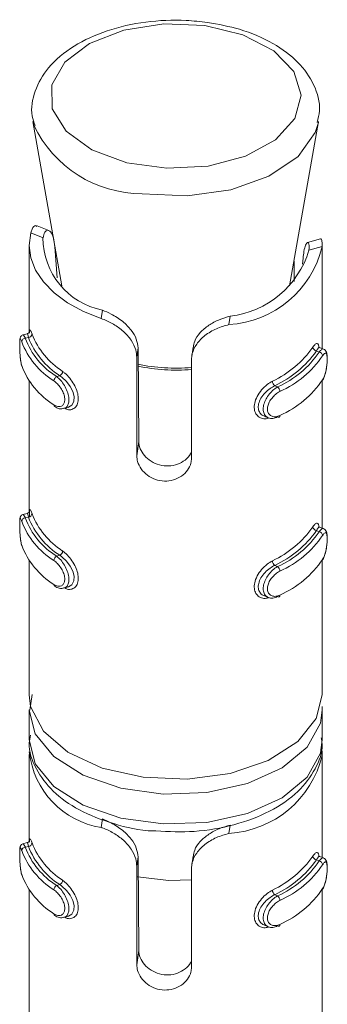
# Model space of a CAD drawing. Header units: millimetres. Extents: x -136 to 1613, y -2821 to -510.
# Tile 6 of 69: x 380 to 388, y -2065 to -2039. Entities that reach past the tile are written whole.
import ezdxf

# ---------------------------------------------------------------- set-up
doc = ezdxf.new("R2010")
doc.units = ezdxf.units.MM

msp = doc.modelspace()

# ---------------------------------------------------------------- linework, layer by layer
at = {"color": 7, "linetype": 'Continuous', "lineweight": 15}
for p, q in [((380.356, -2041.345), (381.144, -2045.828)), ((380.377, -2041.444), (380.356, -2041.345)), ((387.364, -2045.828), (388.153, -2041.345)), ((380.791, -2044.32), (380.469, -2044.192)), ((380.3, -2044.385), (380.631, -2044.517)), ((388.203, -2044.55), (387.853, -2044.646)), ((380.254, -2044.733), (380.254, -2047.097)), ((381.015, -2045.606), (380.955, -2044.761)), ((388.254, -2044.757), (387.891, -2044.856)), ((388.254, -2047.538), (388.254, -2044.737)), ((387.731, -2045.077), (387.718, -2045.233)), ((387.483, -2045.153), (387.483, -2045.707)), ((382.22, -2046.722), (382.252, -2046.49)), ((385.708, -2046.885), (385.741, -2046.653)), ((380.202, -2047.135), (380.083, -2047.168)), ((380.233, -2047.237), (380.149, -2047.26)), ((383.189, -2047.776), (383.225, -2047.524)), ((383.225, -2047.524), (383.244, -2050.075)), ((384.726, -2047.504), (384.691, -2047.752)), ((388.291, -2047.553), (388.182, -2047.509)), ((383.189, -2050.466), (383.189, -2047.776)), ((388.094, -2047.604), (388.171, -2047.635)), ((384.685, -2047.846), (384.685, -2050.536)), ((381.09, -2048.28), (381.006, -2048.303)), ((380.254, -2048.419), (380.254, -2051.996)), ((386.958, -2048.554), (387.035, -2048.585)), ((388.254, -2052.437), (388.254, -2048.407)), ((381.204, -2049.175), (381.323, -2049.143)), ((386.675, -2049.388), (386.784, -2049.432)), ((383.189, -2050.466), (383.244, -2050.075)), ((380.202, -2052.034), (380.083, -2052.067)), ((380.233, -2052.136), (380.149, -2052.159)), ((388.094, -2052.503), (388.171, -2052.534)), ((388.291, -2052.452), (388.182, -2052.408)), ((380.254, -2053.319), (380.254, -2056.982)), ((381.09, -2053.179), (381.006, -2053.202)), ((388.254, -2056.982), (388.254, -2053.306)), ((386.958, -2053.453), (387.035, -2053.484)), ((381.204, -2054.075), (381.323, -2054.042)), ((386.675, -2054.287), (386.784, -2054.331)), ((380.333, -2056.979), (380.269, -2057.403)), ((380.254, -2057.39), (380.254, -2058.206)), ((388.252, -2057.307), (388.254, -2057.39)), ((388.254, -2058.206), (388.254, -2057.39)), ((380.254, -2058.615), (380.254, -2060.978)), ((388.254, -2061.419), (388.254, -2058.619)), ((382.22, -2060.603), (382.252, -2060.371)), ((385.708, -2060.766), (385.741, -2060.535)), ((380.202, -2061.016), (380.083, -2061.049)), ((380.233, -2061.118), (380.149, -2061.141)), ((383.189, -2061.657), (383.225, -2061.405)), ((383.225, -2061.405), (383.244, -2063.956)), ((384.726, -2061.385), (384.691, -2061.633)), ((388.094, -2061.485), (388.171, -2061.516)), ((388.291, -2061.434), (388.182, -2061.39)), ((383.189, -2064.347), (383.189, -2061.657)), ((384.685, -2061.727), (384.685, -2064.417)), ((381.09, -2062.161), (381.006, -2062.184)), ((388.254, -2066.318), (388.254, -2062.288)), ((380.254, -2062.301), (380.254, -2065.878)), ((386.958, -2062.435), (387.035, -2062.466)), ((381.204, -2063.056), (381.323, -2063.024)), ((386.675, -2063.269), (386.784, -2063.313)), ((383.189, -2064.347), (383.244, -2063.956))]:
    msp.add_line(p, q, dxfattribs=at)
at = {"color": 7, "linetype": 'Continuous', "lineweight": 15, "flags": 128}
for points in [[(385.052, -2038.729), (383.928, -2038.683), (382.839, -2038.851), (381.903, -2039.214), (381.223, -2039.732), (380.87, -2040.35), (380.885, -2041.001), (381.264, -2041.613), (381.968, -2042.122), (382.919, -2042.471), (384.015, -2042.622), (385.137, -2042.56), (386.163, -2042.291), (386.982, -2041.845), (387.506, -2041.268), (387.677, -2040.625), (387.478, -2039.985), (386.929, -2039.417), (386.09, -2038.982), (385.052, -2038.729)], [(380.3, -2044.385), (380.254, -2044.727), (380.296, -2045.068), (380.426, -2045.403), (380.64, -2045.723), (380.934, -2046.021), (381.3, -2046.29), (381.732, -2046.526), (382.22, -2046.722)], [(388.185, -2047.516), (388.162, -2047.513), (388.118, -2047.564), (388.094, -2047.604), (388.094, -2047.604), (388.094, -2047.604)], [(381.323, -2049.142), (381.42, -2049.085), (381.476, -2048.979), (381.483, -2048.849), (381.446, -2048.712), (381.374, -2048.571), (381.269, -2048.436), (381.146, -2048.32), (381.09, -2048.28), (381.09, -2048.28), (381.09, -2048.28)], [(387.1, -2049.364), (387.098, -2049.379), (387.095, -2049.392), (387.089, -2049.402), (387.08, -2049.408), (387.071, -2049.412), (387.059, -2049.412), (387.047, -2049.408), (387.035, -2049.401)], [(388.185, -2052.415), (388.162, -2052.412), (388.118, -2052.463), (388.094, -2052.503), (388.094, -2052.503), (388.094, -2052.503)], [(381.323, -2054.042), (381.42, -2053.984), (381.476, -2053.879), (381.483, -2053.749), (381.446, -2053.611), (381.374, -2053.471), (381.269, -2053.335), (381.146, -2053.219), (381.09, -2053.179), (381.09, -2053.179), (381.09, -2053.179)], [(387.1, -2054.263), (387.098, -2054.278), (387.095, -2054.291), (387.089, -2054.301), (387.08, -2054.308), (387.071, -2054.311), (387.059, -2054.311), (387.047, -2054.308), (387.035, -2054.301)], [(380.254, -2056.982), (380.294, -2057.306), (380.64, -2057.971), (381.312, -2058.546), (382.25, -2058.98), (383.369, -2059.233), (384.568, -2059.284), (385.738, -2059.126), (386.775, -2058.774), (387.584, -2058.261), (388.092, -2057.632), (388.254, -2056.982)], [(388.185, -2061.397), (388.162, -2061.394), (388.118, -2061.445), (388.094, -2061.485), (388.094, -2061.485), (388.094, -2061.485)], [(383.207, -2061.946), (384.068, -2062.049), (384.685, -2062.034)], [(381.323, -2063.024), (381.42, -2062.966), (381.476, -2062.86), (381.483, -2062.731), (381.446, -2062.593), (381.374, -2062.453), (381.269, -2062.317), (381.146, -2062.201), (381.09, -2062.161), (381.09, -2062.161), (381.09, -2062.161)], [(387.1, -2063.245), (387.098, -2063.26), (387.095, -2063.273), (387.089, -2063.283), (387.08, -2063.29), (387.071, -2063.293), (387.059, -2063.293), (387.047, -2063.29), (387.035, -2063.283)]]:
    msp.add_lwpolyline(points, dxfattribs=at)
at = {"color": 8, "linetype": 'Continuous', "lineweight": 15, "flags": 128}
for points in [[(388.148, -2041.371), (388.065, -2041.644), (387.596, -2042.298), (386.8, -2042.836), (385.755, -2043.206), (384.563, -2043.372), (383.341, -2043.316)], [(380.085, -2047.174), (380.1, -2047.174), (380.135, -2047.23), (380.149, -2047.26), (380.149, -2047.26), (380.149, -2047.26)], [(380.085, -2052.073), (380.1, -2052.073), (380.135, -2052.129), (380.149, -2052.159), (380.149, -2052.159), (380.149, -2052.159)], [(388.254, -2057.39), (388.203, -2057.759), (387.839, -2058.414), (387.157, -2058.979), (386.217, -2059.402), (385.102, -2059.646), (383.912, -2059.69), (382.753, -2059.53), (381.726, -2059.179), (380.925, -2058.67), (380.419, -2058.047), (380.254, -2057.4)], [(380.254, -2058.206), (380.419, -2058.863), (380.925, -2059.486), (381.726, -2059.996), (382.753, -2060.347), (383.912, -2060.507), (385.102, -2060.463), (386.217, -2060.218), (387.157, -2059.795), (387.839, -2059.231), (388.203, -2058.575), (388.254, -2058.206)], [(380.085, -2061.055), (380.1, -2061.055), (380.135, -2061.111), (380.149, -2061.141), (380.149, -2061.141), (380.149, -2061.141)]]:
    msp.add_lwpolyline(points, dxfattribs=at)
at = {"color": 8, "linetype": 'Continuous', "lineweight": 15}
for centre, radius, start, end in [((383.341, -2040.034), 3.282, 205.432, 269.9985), ((384.254, -2043.051), 5.076, 258.1989, 274.8618), ((384.254, -2042.988), 5.085, 258.2436, 274.8536)]:
    msp.add_arc(centre, radius, start, end, dxfattribs=at)
at = {"color": 7, "linetype": 'Continuous', "lineweight": 15}
for centre, radius, start, end in [((382.639, -2044.519), 2.009, 179.9178, 258.8845), ((385.54, -2044.097), 2.792, 273.4429, 346.3427), ((385.453, -2044.125), 2.545, 276.4828, 343.3031), ((380.153, -2047.363), 0.104, 92.57, 173.7343), ((382.108, -2046.523), 2.094, 200.5916, 238.212), ((380.227, -2047.132), 0.104, 273.1581, 353.7548), ((382.279, -2046.43), 2.199, 201.5279, 237.2756), ((382.327, -2046.356), 2.146, 201.5262, 237.2768), ((382.06, -2046.597), 2.147, 200.5905, 238.2121), ((385.705, -2045.883), 2.809, 294.9887, 324.7971), ((388.115, -2047.491), 0.115, 185.5883, 259.5923), ((385.741, -2045.944), 2.88, 294.989, 324.7964), ((385.912, -2046.087), 2.739, 294.2019, 325.5835), ((385.948, -2046.148), 2.809, 294.2022, 325.5837), ((388.152, -2047.747), 0.114, 5.6386, 80.2121), ((382.06, -2047.25), 2.147, 200.5905, 238.2121), ((381.072, -2048.43), 0.144, 117.8092, 176.7878), ((381.025, -2048.153), 0.142, 297.1242, 356.6673), ((387.055, -2048.423), 0.163, 182.1401, 233.4536), ((386.934, -2048.716), 0.165, 2.0449, 52.6787), ((385.948, -2046.802), 2.809, 294.2022, 325.5837), ((380.981, -2049.079), 0.0516, 175.3372, 235.5891), ((380.227, -2052.032), 0.104, 273.1378, 353.7602), ((382.327, -2051.256), 2.146, 201.5262, 237.2768), ((380.153, -2052.263), 0.104, 92.599, 173.7204), ((382.06, -2051.496), 2.147, 200.5905, 238.2121), ((382.108, -2051.423), 2.094, 200.5916, 238.212), ((382.279, -2051.329), 2.199, 201.5279, 237.2756), ((385.705, -2050.782), 2.809, 294.9887, 324.7971), ((385.741, -2050.843), 2.88, 294.989, 324.7964), ((385.912, -2050.986), 2.739, 294.2019, 325.5835), ((388.115, -2052.39), 0.115, 185.5827, 259.6116), ((388.152, -2052.646), 0.114, 5.6523, 80.1846), ((385.948, -2051.048), 2.809, 294.2022, 325.5837), ((382.06, -2052.149), 2.147, 200.5905, 238.2121), ((381.025, -2053.053), 0.142, 297.1074, 356.6733), ((381.073, -2053.329), 0.144, 117.8326, 176.7751), ((387.055, -2053.322), 0.163, 182.1343, 233.4686), ((385.948, -2051.701), 2.809, 294.2022, 325.5837), ((386.934, -2053.616), 0.165, 2.0568, 52.6578), ((380.981, -2053.979), 0.0517, 175.3605, 235.5426), ((382.585, -2058.289), 2.342, 186.1738, 261.0324), ((385.54, -2057.978), 2.792, 273.4429, 346.3427), ((380.153, -2061.244), 0.104, 92.5786, 173.7258), ((382.108, -2060.405), 2.094, 200.5916, 238.212), ((380.227, -2061.014), 0.104, 273.1378, 353.7602), ((382.279, -2060.311), 2.199, 201.5279, 237.2756), ((382.327, -2060.238), 2.146, 201.5262, 237.2768), ((382.06, -2060.478), 2.147, 200.5905, 238.2121), ((385.705, -2059.764), 2.809, 294.9887, 324.7971), ((385.741, -2059.825), 2.88, 294.989, 324.7964), ((388.115, -2061.372), 0.115, 185.5827, 259.6116), ((385.912, -2059.968), 2.739, 294.2019, 325.5835), ((385.948, -2060.03), 2.809, 294.2022, 325.5837), ((388.152, -2061.628), 0.114, 5.6467, 80.204), ((382.06, -2061.131), 2.147, 200.5905, 238.2121), ((381.073, -2062.311), 0.144, 117.816, 176.781), ((381.025, -2062.034), 0.142, 297.1074, 356.6733), ((385.948, -2060.683), 2.809, 294.2022, 325.5837), ((387.055, -2062.304), 0.163, 182.1343, 233.4686), ((386.934, -2062.597), 0.165, 2.051, 52.6727), ((380.981, -2062.961), 0.0516, 175.326, 235.6003)]:
    msp.add_arc(centre, radius, start, end, dxfattribs=at)
for points, knots in [([(385.121, -2038.642), (384.928, -2038.621), (384.371, -2038.56), (383.42, -2038.605), (382.358, -2038.843), (381.439, -2039.266), (380.762, -2039.832), (380.389, -2040.495), (380.274, -2041.066), (380.385, -2041.37), (380.416, -2041.456)], [0, 0, 0, 0, 0.079004, 0.228626, 0.379187, 0.531248, 0.685744, 0.819746, 0.949314, 1, 1, 1, 1]), ([(388.112, -2041.371), (388.14, -2041.266), (388.231, -2040.924), (388.056, -2040.331), (387.62, -2039.703), (386.925, -2039.188), (386.069, -2038.816), (385.418, -2038.696), (385.121, -2038.642)], [0, 0, 0, 0, 0.081732, 0.264717, 0.444898, 0.634145, 0.832974, 1, 1, 1, 1]), ([(380.3, -2044.385), (380.311, -2044.349), (380.345, -2044.243), (380.409, -2044.166), (380.452, -2044.197), (380.464, -2044.206)], [0, 0, 0, 0, 0.2772735, 0.8112457, 1, 1, 1, 1]), ([(380.955, -2044.761), (380.944, -2044.675), (380.923, -2044.503), (380.845, -2044.347), (380.756, -2044.296), (380.674, -2044.35), (380.645, -2044.461), (380.631, -2044.517)], [0, 0, 0, 0, 0.201311, 0.402869, 0.601716, 0.799287, 1, 1, 1, 1]), ([(388.206, -2044.559), (388.209, -2044.555), (388.226, -2044.535), (388.25, -2044.601), (388.253, -2044.707), (388.254, -2044.757)], [0, 0, 0, 0, 0.110813, 0.582854, 1, 1, 1, 1]), ([(387.891, -2044.856), (387.894, -2044.794), (387.899, -2044.671), (387.856, -2044.625), (387.8, -2044.702), (387.753, -2044.863), (387.737, -2045.013), (387.731, -2045.077)], [0, 0, 0, 0, 0.222581, 0.446185, 0.650787, 0.848167, 1, 1, 1, 1]), ([(383.189, -2047.776), (383.184, -2047.71), (383.171, -2047.553), (383.049, -2047.305), (382.834, -2047.062), (382.557, -2046.865), (382.344, -2046.765), (382.233, -2046.726), (382.22, -2046.722)], [0, 0, 0, 0, 0.147078, 0.351352, 0.5552972, 0.760038, 0.9713753, 1, 1, 1, 1]), ([(382.252, -2046.49), (382.332, -2046.524), (382.519, -2046.602), (382.806, -2046.787), (383.047, -2047.029), (383.196, -2047.281), (383.216, -2047.445), (383.225, -2047.524)], [0, 0, 0, 0, 0.173197, 0.407732, 0.615902, 0.813562, 1, 1, 1, 1]), ([(384.738, -2047.506), (384.745, -2047.451), (384.764, -2047.311), (384.913, -2047.099), (385.149, -2046.898), (385.441, -2046.743), (385.64, -2046.684), (385.741, -2046.653)], [0, 0, 0, 0, 0.141249, 0.357966, 0.571761, 0.78419, 1, 1, 1, 1]), ([(385.708, -2046.885), (385.593, -2046.917), (385.361, -2046.983), (385.045, -2047.17), (384.814, -2047.407), (384.7, -2047.642), (384.689, -2047.789), (384.685, -2047.846)], [0, 0, 0, 0, 0.227115, 0.454907, 0.667257, 0.872131, 1, 1, 1, 1]), ([(380.084, -2047.168), (380.082, -2047.169), (380.067, -2047.17), (380.045, -2047.186), (380.023, -2047.209), (380.011, -2047.233), (380.003, -2047.26), (379.997, -2047.304), (379.994, -2047.386), (379.995, -2047.524), (380, -2047.676), (380.014, -2047.833), (380.031, -2047.954), (380.049, -2048.005), (380.054, -2048.02)], [0, 0, 0, 0, 0.005814, 0.043097, 0.075142, 0.106564, 0.14265, 0.213764, 0.366799, 0.496308, 0.631104, 0.772687, 0.930127, 1, 1, 1, 1]), ([(380.26, -2047.121), (380.261, -2047.106), (380.263, -2047.08), (380.265, -2047.074), (380.261, -2047.089), (380.244, -2047.112), (380.223, -2047.13), (380.206, -2047.133), (380.201, -2047.133)], [0, 0, 0, 0, 0.349332, 0.575798, 0.714454, 0.825479, 0.95317, 1, 1, 1, 1]), ([(380.233, -2047.237), (380.233, -2047.237), (380.233, -2047.205), (380.207, -2047.158), (380.203, -2047.124), (380.202, -2047.135), (380.202, -2047.135)], [0, 0, 0, 0, 0.000181, 0.470403, 0.993623, 1, 1, 1, 1]), ([(380.263, -2047.082), (380.263, -2047.08), (380.264, -2047.04), (380.274, -2047.026), (380.295, -2047.046), (380.32, -2047.112), (380.331, -2047.144)], [0, 0, 0, 0, 0.017921, 0.361659, 0.698289, 1, 1, 1, 1]), ([(380.05, -2047.352), (380.047, -2047.343), (380.036, -2047.308), (380.019, -2047.271), (380.005, -2047.267), (379.998, -2047.305), (379.994, -2047.381), (379.994, -2047.491), (379.998, -2047.628), (380.008, -2047.773), (380.025, -2047.909), (380.042, -2047.973), (380.05, -2048.005)], [0, 0, 0, 0, 0.037279, 0.149828, 0.256289, 0.356428, 0.453446, 0.553207, 0.660001, 0.772417, 0.885914, 1, 1, 1, 1]), ([(388.001, -2047.502), (388.011, -2047.486), (388.046, -2047.435), (388.096, -2047.391), (388.136, -2047.404), (388.158, -2047.448), (388.162, -2047.501), (388.163, -2047.513)], [0, 0, 0, 0, 0.126812, 0.4079, 0.675, 0.927014, 1, 1, 1, 1]), ([(388.256, -2048.414), (388.266, -2048.4), (388.3, -2048.35), (388.341, -2048.219), (388.375, -2048.051), (388.392, -2047.887), (388.393, -2047.743), (388.379, -2047.654), (388.346, -2047.584), (388.307, -2047.563), (388.291, -2047.554)], [0, 0, 0, 0, 0.070096, 0.244472, 0.398445, 0.539876, 0.68952, 0.850077, 0.937969, 1, 1, 1, 1]), ([(388.265, -2048.389), (388.271, -2048.38), (388.292, -2048.343), (388.326, -2048.258), (388.358, -2048.13), (388.379, -2047.998), (388.39, -2047.872), (388.389, -2047.764), (388.377, -2047.686), (388.351, -2047.653), (388.314, -2047.667), (388.281, -2047.713), (388.265, -2047.736)], [0, 0, 0, 0, 0.037287, 0.149823, 0.256289, 0.356426, 0.453443, 0.553203, 0.660001, 0.772416, 0.885909, 1, 1, 1, 1]), ([(380.929, -2049.075), (380.94, -2049.082), (380.982, -2049.108), (381.055, -2049.13), (381.136, -2049.116), (381.195, -2049.064), (381.227, -2048.98), (381.226, -2048.87), (381.188, -2048.742), (381.117, -2048.614), (381.026, -2048.498), (380.962, -2048.447), (380.929, -2048.422)], [0, 0, 0, 0, 0.037285, 0.149822, 0.256288, 0.356425, 0.453443, 0.553204, 0.659997, 0.772413, 0.885915, 1, 1, 1, 1]), ([(386.958, -2048.554), (386.958, -2048.554), (386.914, -2048.574), (386.822, -2048.629), (386.688, -2048.745), (386.575, -2048.89), (386.51, -2049.043), (386.502, -2049.183), (386.547, -2049.294), (386.61, -2049.363), (386.662, -2049.378), (386.677, -2049.382)], [0, 0, 0, 0, 0.000048, 0.131365, 0.277465, 0.424933, 0.566185, 0.696476, 0.821029, 0.949268, 1, 1, 1, 1]), ([(387.035, -2049.401), (387.035, -2049.401), (386.993, -2049.426), (386.902, -2049.454), (386.783, -2049.442), (386.691, -2049.374), (386.643, -2049.263), (386.641, -2049.127), (386.682, -2048.983), (386.758, -2048.84), (386.866, -2048.709), (386.963, -2048.627), (387.021, -2048.593), (387.035, -2048.585), (387.035, -2048.585)], [0, 0, 0, 0, 0.000038, 0.112215, 0.224487, 0.337093, 0.445584, 0.547533, 0.646176, 0.746787, 0.852428, 0.963249, 0.999962, 1, 1, 1, 1]), ([(387.1, -2048.71), (387.087, -2048.717), (387.038, -2048.743), (386.953, -2048.807), (386.859, -2048.911), (386.791, -2049.024), (386.755, -2049.139), (386.756, -2049.249), (386.799, -2049.339), (386.88, -2049.393), (386.986, -2049.407), (387.061, -2049.378), (387.1, -2049.364)], [0, 0, 0, 0, 0.037282, 0.14983, 0.256292, 0.356427, 0.453446, 0.553206, 0.659999, 0.772418, 0.885916, 1, 1, 1, 1]), ([(380.955, -2049.118), (380.973, -2049.131), (381.027, -2049.171), (381.12, -2049.195), (381.181, -2049.175), (381.201, -2049.169)], [0, 0, 0, 0, 0.257237, 0.758559, 1, 1, 1, 1]), ([(383.244, -2050.075), (383.252, -2050.141), (383.269, -2050.271), (383.392, -2050.464), (383.575, -2050.623), (383.808, -2050.726), (384.062, -2050.754), (384.309, -2050.705), (384.516, -2050.587), (384.648, -2050.457), (384.677, -2050.37), (384.685, -2050.349)], [0, 0, 0, 0, 0.118324, 0.236703, 0.356134, 0.477396, 0.598174, 0.717726, 0.837808, 0.959125, 1, 1, 1, 1]), ([(384.685, -2050.536), (384.681, -2050.579), (384.673, -2050.69), (384.586, -2050.865), (384.42, -2051.028), (384.197, -2051.135), (383.945, -2051.168), (383.695, -2051.121), (383.473, -2051.002), (383.302, -2050.829), (383.205, -2050.639), (383.194, -2050.517), (383.189, -2050.466)], [0, 0, 0, 0, 0.067537, 0.172847, 0.279379, 0.387324, 0.494684, 0.600406, 0.705953, 0.813029, 0.921036, 1, 1, 1, 1]), ([(380.084, -2052.068), (380.082, -2052.068), (380.067, -2052.069), (380.045, -2052.085), (380.023, -2052.108), (380.011, -2052.132), (380.003, -2052.159), (379.997, -2052.203), (379.994, -2052.285), (379.995, -2052.423), (380, -2052.575), (380.014, -2052.732), (380.031, -2052.853), (380.049, -2052.904), (380.054, -2052.919)], [0, 0, 0, 0, 0.005822, 0.043089, 0.075133, 0.10658, 0.142666, 0.213754, 0.366813, 0.496321, 0.631091, 0.77269, 0.930127, 1, 1, 1, 1]), ([(380.26, -2052.021), (380.261, -2052.005), (380.263, -2051.98), (380.265, -2051.974), (380.261, -2051.989), (380.244, -2052.011), (380.223, -2052.029), (380.206, -2052.032), (380.201, -2052.033)], [0, 0, 0, 0, 0.349338, 0.575808, 0.714466, 0.825492, 0.953182, 1, 1, 1, 1]), ([(380.233, -2052.136), (380.233, -2052.136), (380.233, -2052.104), (380.207, -2052.057), (380.203, -2052.024), (380.202, -2052.035), (380.202, -2052.035)], [0, 0, 0, 0, 0.000181, 0.470409, 0.993623, 1, 1, 1, 1]), ([(380.258, -2052.126), (380.258, -2052.112), (380.258, -2052.042), (380.262, -2051.965), (380.273, -2051.92), (380.295, -2051.946), (380.32, -2052.012), (380.331, -2052.043)], [0, 0, 0, 0, 0.058453, 0.2977, 0.543518, 0.784237, 1, 1, 1, 1]), ([(380.05, -2052.251), (380.047, -2052.243), (380.036, -2052.207), (380.019, -2052.17), (380.005, -2052.166), (379.998, -2052.204), (379.994, -2052.28), (379.994, -2052.39), (379.998, -2052.528), (380.008, -2052.673), (380.025, -2052.808), (380.042, -2052.872), (380.05, -2052.904)], [0, 0, 0, 0, 0.037279, 0.149827, 0.256276, 0.356415, 0.453454, 0.553215, 0.659988, 0.772421, 0.885918, 1, 1, 1, 1]), ([(388.001, -2052.401), (388.011, -2052.386), (388.046, -2052.334), (388.096, -2052.29), (388.136, -2052.303), (388.158, -2052.347), (388.162, -2052.4), (388.163, -2052.412)], [0, 0, 0, 0, 0.126811, 0.407898, 0.674996, 0.926976, 1, 1, 1, 1]), ([(388.256, -2053.313), (388.266, -2053.299), (388.3, -2053.249), (388.341, -2053.118), (388.375, -2052.95), (388.392, -2052.787), (388.393, -2052.642), (388.379, -2052.553), (388.346, -2052.483), (388.307, -2052.462), (388.291, -2052.454)], [0, 0, 0, 0, 0.070097, 0.244487, 0.398462, 0.539895, 0.689541, 0.850075, 0.937968, 1, 1, 1, 1]), ([(388.265, -2053.288), (388.271, -2053.279), (388.292, -2053.242), (388.326, -2053.157), (388.358, -2053.029), (388.379, -2052.897), (388.39, -2052.772), (388.389, -2052.663), (388.377, -2052.585), (388.351, -2052.552), (388.314, -2052.566), (388.281, -2052.612), (388.265, -2052.635)], [0, 0, 0, 0, 0.037285, 0.149827, 0.25628, 0.356416, 0.453454, 0.553214, 0.65999, 0.772421, 0.885913, 1, 1, 1, 1]), ([(380.929, -2053.974), (380.94, -2053.981), (380.982, -2054.008), (381.055, -2054.029), (381.136, -2054.015), (381.195, -2053.963), (381.227, -2053.88), (381.226, -2053.769), (381.188, -2053.641), (381.117, -2053.513), (381.026, -2053.398), (380.962, -2053.347), (380.929, -2053.321)], [0, 0, 0, 0, 0.037284, 0.149826, 0.256278, 0.356415, 0.453454, 0.553215, 0.659985, 0.772418, 0.88592, 1, 1, 1, 1]), ([(386.958, -2053.453), (386.958, -2053.453), (386.914, -2053.473), (386.822, -2053.528), (386.688, -2053.644), (386.575, -2053.789), (386.51, -2053.942), (386.502, -2054.083), (386.547, -2054.193), (386.61, -2054.263), (386.662, -2054.277), (386.677, -2054.281)], [0, 0, 0, 0, 0.000048, 0.131368, 0.277467, 0.424918, 0.566169, 0.696483, 0.821036, 0.949255, 1, 1, 1, 1]), ([(387.035, -2054.301), (387.035, -2054.301), (386.993, -2054.325), (386.902, -2054.354), (386.783, -2054.341), (386.691, -2054.274), (386.643, -2054.162), (386.641, -2054.027), (386.682, -2053.883), (386.758, -2053.74), (386.866, -2053.608), (386.963, -2053.526), (387.021, -2053.492), (387.035, -2053.484), (387.035, -2053.484)], [0, 0, 0, 0, 0.0000375, 0.1122149, 0.2244862, 0.3371063, 0.4455795, 0.5475468, 0.6461714, 0.746797, 0.8524276, 0.9632478, 0.9999625, 1, 1, 1, 1]), ([(387.1, -2053.61), (387.087, -2053.616), (387.038, -2053.642), (386.953, -2053.707), (386.859, -2053.81), (386.791, -2053.924), (386.755, -2054.039), (386.756, -2054.148), (386.799, -2054.238), (386.88, -2054.292), (386.986, -2054.306), (387.061, -2054.277), (387.1, -2054.263)], [0, 0, 0, 0, 0.037282, 0.149829, 0.256279, 0.356414, 0.453454, 0.553214, 0.659986, 0.772422, 0.88592, 1, 1, 1, 1]), ([(380.955, -2054.017), (380.973, -2054.03), (381.027, -2054.07), (381.12, -2054.094), (381.181, -2054.075), (381.201, -2054.068)], [0, 0, 0, 0, 0.257237, 0.758559, 1, 1, 1, 1]), ([(380.289, -2058.085), (380.275, -2058.156), (380.214, -2058.466), (380.418, -2059.019), (380.88, -2059.639), (381.604, -2060.156), (382.542, -2060.514), (383.288, -2060.697), (383.689, -2060.698), (383.715, -2060.698)], [0, 0, 0, 0, 0.052727, 0.231137, 0.408198, 0.594823, 0.789943, 0.986328, 1, 1, 1, 1]), ([(383.715, -2060.698), (384.065, -2060.714), (384.79, -2060.745), (385.869, -2060.553), (386.848, -2060.186), (387.612, -2059.662), (388.08, -2059.032), (388.288, -2058.5), (388.234, -2058.212), (388.223, -2058.153)], [0, 0, 0, 0, 0.1556066, 0.3233129, 0.4922688, 0.6636371, 0.8167204, 0.9623188, 1, 1, 1, 1]), ([(388.219, -2058.438), (388.23, -2058.452), (388.251, -2058.479), (388.253, -2058.585), (388.254, -2058.638)], [0, 0, 0, 0, 0.502537, 1, 1, 1, 1]), ([(382.252, -2060.371), (382.332, -2060.405), (382.519, -2060.483), (382.806, -2060.669), (383.047, -2060.91), (383.196, -2061.162), (383.216, -2061.326), (383.225, -2061.405)], [0, 0, 0, 0, 0.1732, 0.407729, 0.615901, 0.813579, 1, 1, 1, 1]), ([(383.189, -2061.657), (383.184, -2061.591), (383.171, -2061.435), (383.049, -2061.186), (382.834, -2060.943), (382.557, -2060.746), (382.344, -2060.646), (382.233, -2060.607), (382.22, -2060.603)], [0, 0, 0, 0, 0.147078, 0.351352, 0.5552972, 0.760038, 0.9713753, 1, 1, 1, 1]), ([(384.738, -2061.387), (384.745, -2061.332), (384.764, -2061.192), (384.913, -2060.98), (385.149, -2060.779), (385.441, -2060.625), (385.64, -2060.565), (385.741, -2060.535)], [0, 0, 0, 0, 0.141268, 0.357966, 0.57176, 0.784189, 1, 1, 1, 1]), ([(380.263, -2060.963), (380.263, -2060.961), (380.264, -2060.921), (380.274, -2060.907), (380.295, -2060.927), (380.32, -2060.993), (380.331, -2061.025)], [0, 0, 0, 0, 0.017964, 0.36169, 0.698308, 1, 1, 1, 1]), ([(385.708, -2060.766), (385.593, -2060.798), (385.361, -2060.864), (385.045, -2061.052), (384.814, -2061.289), (384.7, -2061.523), (384.689, -2061.67), (384.685, -2061.727)], [0, 0, 0, 0, 0.227115, 0.454907, 0.667257, 0.872131, 1, 1, 1, 1]), ([(380.084, -2061.05), (380.082, -2061.05), (380.067, -2061.051), (380.045, -2061.067), (380.023, -2061.09), (380.011, -2061.114), (380.003, -2061.141), (379.997, -2061.185), (379.994, -2061.267), (379.995, -2061.405), (380, -2061.557), (380.014, -2061.714), (380.031, -2061.835), (380.049, -2061.886), (380.054, -2061.901)], [0, 0, 0, 0, 0.005814, 0.043096, 0.07514, 0.106587, 0.142672, 0.21376, 0.366792, 0.496325, 0.631094, 0.772692, 0.930128, 1, 1, 1, 1]), ([(380.05, -2061.233), (380.047, -2061.224), (380.036, -2061.189), (380.019, -2061.152), (380.005, -2061.148), (379.998, -2061.186), (379.994, -2061.262), (379.994, -2061.372), (379.998, -2061.51), (380.008, -2061.655), (380.025, -2061.79), (380.042, -2061.854), (380.05, -2061.886)], [0, 0, 0, 0, 0.037281, 0.149823, 0.256285, 0.356425, 0.453443, 0.553204, 0.659999, 0.772416, 0.885913, 1, 1, 1, 1]), ([(380.26, -2061.003), (380.261, -2060.987), (380.263, -2060.962), (380.265, -2060.955), (380.261, -2060.971), (380.244, -2060.993), (380.223, -2061.011), (380.206, -2061.014), (380.201, -2061.014)], [0, 0, 0, 0, 0.3493282, 0.5758472, 0.7144737, 0.8254972, 0.9531837, 1, 1, 1, 1]), ([(380.233, -2061.118), (380.233, -2061.118), (380.233, -2061.086), (380.207, -2061.039), (380.203, -2061.006), (380.202, -2061.016), (380.202, -2061.017)], [0, 0, 0, 0, 0.000181, 0.470403, 0.993623, 1, 1, 1, 1]), ([(388.001, -2061.383), (388.011, -2061.368), (388.046, -2061.316), (388.096, -2061.272), (388.136, -2061.285), (388.158, -2061.329), (388.162, -2061.382), (388.163, -2061.394)], [0, 0, 0, 0, 0.12681, 0.407881, 0.675, 0.926977, 1, 1, 1, 1]), ([(388.256, -2062.295), (388.266, -2062.281), (388.3, -2062.231), (388.341, -2062.1), (388.375, -2061.932), (388.392, -2061.768), (388.393, -2061.624), (388.379, -2061.535), (388.346, -2061.465), (388.307, -2061.444), (388.291, -2061.436)], [0, 0, 0, 0, 0.070098, 0.244474, 0.398447, 0.539878, 0.689522, 0.850053, 0.937969, 1, 1, 1, 1]), ([(388.265, -2062.27), (388.271, -2062.261), (388.292, -2062.224), (388.326, -2062.139), (388.358, -2062.011), (388.379, -2061.879), (388.39, -2061.754), (388.389, -2061.645), (388.377, -2061.567), (388.351, -2061.534), (388.314, -2061.548), (388.281, -2061.594), (388.265, -2061.617)], [0, 0, 0, 0, 0.037285, 0.149826, 0.256279, 0.356433, 0.453448, 0.553208, 0.660004, 0.772418, 0.88591, 1, 1, 1, 1]), ([(380.929, -2062.956), (380.94, -2062.963), (380.982, -2062.99), (381.055, -2063.011), (381.136, -2062.997), (381.195, -2062.945), (381.227, -2062.862), (381.226, -2062.751), (381.188, -2062.623), (381.117, -2062.495), (381.026, -2062.38), (380.962, -2062.329), (380.929, -2062.303)], [0, 0, 0, 0, 0.037283, 0.149826, 0.256277, 0.356432, 0.453449, 0.553209, 0.66, 0.772415, 0.885917, 1, 1, 1, 1]), ([(386.958, -2062.435), (386.958, -2062.435), (386.914, -2062.455), (386.822, -2062.51), (386.688, -2062.626), (386.575, -2062.771), (386.51, -2062.924), (386.502, -2063.065), (386.547, -2063.175), (386.61, -2063.245), (386.662, -2063.259), (386.677, -2063.263)], [0, 0, 0, 0, 0.000048, 0.131365, 0.277465, 0.424933, 0.566184, 0.696499, 0.82103, 0.949268, 1, 1, 1, 1]), ([(387.035, -2063.283), (387.035, -2063.283), (386.993, -2063.307), (386.902, -2063.336), (386.783, -2063.323), (386.691, -2063.256), (386.643, -2063.144), (386.641, -2063.009), (386.682, -2062.865), (386.758, -2062.722), (386.866, -2062.59), (386.963, -2062.508), (387.021, -2062.474), (387.035, -2062.466), (387.035, -2062.466)], [0, 0, 0, 0, 0.000038, 0.112212, 0.224492, 0.337098, 0.445589, 0.547537, 0.646162, 0.746787, 0.852429, 0.963249, 0.999962, 1, 1, 1, 1]), ([(387.1, -2062.592), (387.087, -2062.598), (387.038, -2062.624), (386.953, -2062.689), (386.859, -2062.792), (386.791, -2062.905), (386.755, -2063.021), (386.756, -2063.13), (386.799, -2063.22), (386.88, -2063.274), (386.986, -2063.288), (387.061, -2063.259), (387.1, -2063.245)], [0, 0, 0, 0, 0.0372837, 0.1498255, 0.2562885, 0.3564235, 0.4534429, 0.5532034, 0.6599975, 0.7724171, 0.8859158, 1, 1, 1, 1]), ([(380.955, -2062.999), (380.973, -2063.012), (381.027, -2063.052), (381.12, -2063.076), (381.181, -2063.057), (381.201, -2063.05)], [0, 0, 0, 0, 0.257237, 0.758559, 1, 1, 1, 1]), ([(383.244, -2063.956), (383.252, -2064.022), (383.269, -2064.152), (383.392, -2064.345), (383.575, -2064.504), (383.808, -2064.607), (384.062, -2064.635), (384.309, -2064.587), (384.515, -2064.468), (384.643, -2064.347), (384.67, -2064.268), (384.675, -2064.255)], [0, 0, 0, 0, 0.12022, 0.240508, 0.361842, 0.485046, 0.60776, 0.729232, 0.851229, 0.974489, 1, 1, 1, 1]), ([(384.685, -2064.417), (384.681, -2064.46), (384.673, -2064.572), (384.586, -2064.746), (384.42, -2064.909), (384.197, -2065.016), (383.945, -2065.049), (383.695, -2065.002), (383.473, -2064.884), (383.302, -2064.71), (383.205, -2064.52), (383.194, -2064.398), (383.189, -2064.347)], [0, 0, 0, 0, 0.067549, 0.172848, 0.279379, 0.387324, 0.494684, 0.600406, 0.705954, 0.813029, 0.921036, 1, 1, 1, 1])]:
    msp.add_open_spline(points, degree=3, knots=knots, dxfattribs=at)
at = {"color": 8, "linetype": 'Continuous', "lineweight": 15}
for points, knots in [([(388.171, -2047.635), (388.171, -2047.635), (388.196, -2047.604), (388.236, -2047.56), (388.278, -2047.537), (388.291, -2047.553), (388.291, -2047.554)], [0, 0, 0, 0, 0.0001752, 0.490528, 0.9813204, 1, 1, 1, 1]), ([(381.006, -2048.303), (381.006, -2048.303), (381.034, -2048.333), (381.119, -2048.4), (381.217, -2048.544), (381.296, -2048.706), (381.338, -2048.866), (381.339, -2049.004), (381.303, -2049.105), (381.254, -2049.163), (381.213, -2049.168), (381.201, -2049.169)], [0, 0, 0, 0, 0.000043, 0.142336, 0.284739, 0.427568, 0.565184, 0.694497, 0.819592, 0.947225, 1, 1, 1, 1]), ([(381.167, -2048.162), (381.187, -2048.177), (381.253, -2048.226), (381.363, -2048.342), (381.478, -2048.508), (381.559, -2048.682), (381.6, -2048.854), (381.593, -2049.014), (381.531, -2049.142), (381.424, -2049.208), (381.314, -2049.216), (381.247, -2049.181), (381.226, -2049.169)], [0, 0, 0, 0, 0.052486, 0.168824, 0.279378, 0.383683, 0.486315, 0.594201, 0.710113, 0.829228, 0.945875, 1, 1, 1, 1]), ([(386.783, -2049.442), (386.743, -2049.45), (386.651, -2049.467), (386.531, -2049.419), (386.438, -2049.326), (386.392, -2049.191), (386.4, -2049.024), (386.47, -2048.84), (386.593, -2048.663), (386.742, -2048.518), (386.844, -2048.458), (386.892, -2048.429)], [0, 0, 0, 0, 0.091777, 0.205675, 0.313119, 0.41885, 0.529994, 0.649408, 0.772116, 0.892291, 1, 1, 1, 1]), ([(388.171, -2052.534), (388.171, -2052.534), (388.196, -2052.503), (388.236, -2052.459), (388.278, -2052.436), (388.291, -2052.453), (388.291, -2052.453)], [0, 0, 0, 0, 0.000175, 0.490498, 0.98126, 1, 1, 1, 1]), ([(381.167, -2053.061), (381.187, -2053.076), (381.253, -2053.125), (381.363, -2053.241), (381.478, -2053.407), (381.559, -2053.581), (381.6, -2053.754), (381.593, -2053.914), (381.531, -2054.041), (381.424, -2054.107), (381.314, -2054.116), (381.247, -2054.08), (381.226, -2054.069)], [0, 0, 0, 0, 0.052487, 0.168826, 0.279381, 0.383673, 0.486322, 0.594192, 0.710106, 0.829234, 0.945874, 1, 1, 1, 1]), ([(381.006, -2053.202), (381.006, -2053.202), (381.034, -2053.232), (381.119, -2053.299), (381.217, -2053.444), (381.296, -2053.606), (381.338, -2053.765), (381.339, -2053.903), (381.303, -2054.004), (381.254, -2054.062), (381.213, -2054.067), (381.201, -2054.069)], [0, 0, 0, 0, 0.000043, 0.142333, 0.284733, 0.427578, 0.565168, 0.694503, 0.819596, 0.947227, 1, 1, 1, 1]), ([(386.783, -2054.342), (386.743, -2054.349), (386.651, -2054.366), (386.531, -2054.318), (386.438, -2054.225), (386.392, -2054.09), (386.4, -2053.924), (386.47, -2053.739), (386.593, -2053.563), (386.742, -2053.417), (386.844, -2053.357), (386.892, -2053.328)], [0, 0, 0, 0, 0.091782, 0.20567, 0.313114, 0.418861, 0.529987, 0.649416, 0.772125, 0.892291, 1, 1, 1, 1]), ([(388.171, -2061.516), (388.171, -2061.516), (388.196, -2061.485), (388.236, -2061.441), (388.278, -2061.418), (388.291, -2061.435), (388.291, -2061.435)], [0, 0, 0, 0, 0.0001752, 0.490528, 0.9813204, 1, 1, 1, 1]), ([(381.006, -2062.184), (381.006, -2062.184), (381.034, -2062.214), (381.119, -2062.281), (381.217, -2062.426), (381.296, -2062.587), (381.338, -2062.747), (381.339, -2062.885), (381.303, -2062.986), (381.254, -2063.044), (381.213, -2063.049), (381.201, -2063.051)], [0, 0, 0, 0, 0.000043, 0.142335, 0.284737, 0.427566, 0.565181, 0.694517, 0.819612, 0.947226, 1, 1, 1, 1]), ([(381.167, -2062.043), (381.187, -2062.058), (381.253, -2062.107), (381.363, -2062.223), (381.478, -2062.389), (381.559, -2062.563), (381.6, -2062.736), (381.593, -2062.896), (381.531, -2063.023), (381.424, -2063.089), (381.314, -2063.098), (381.247, -2063.062), (381.226, -2063.05)], [0, 0, 0, 0, 0.052487, 0.16882, 0.279384, 0.383676, 0.486324, 0.594194, 0.710107, 0.829235, 0.945874, 1, 1, 1, 1]), ([(386.783, -2063.324), (386.743, -2063.331), (386.651, -2063.348), (386.531, -2063.3), (386.438, -2063.207), (386.392, -2063.072), (386.4, -2062.906), (386.47, -2062.721), (386.593, -2062.545), (386.742, -2062.399), (386.844, -2062.339), (386.892, -2062.31)], [0, 0, 0, 0, 0.091777, 0.205665, 0.313122, 0.418854, 0.529997, 0.649411, 0.772119, 0.892293, 1, 1, 1, 1])]:
    msp.add_open_spline(points, degree=3, knots=knots, dxfattribs=at)

doc.saveas('drawing.dxf')
